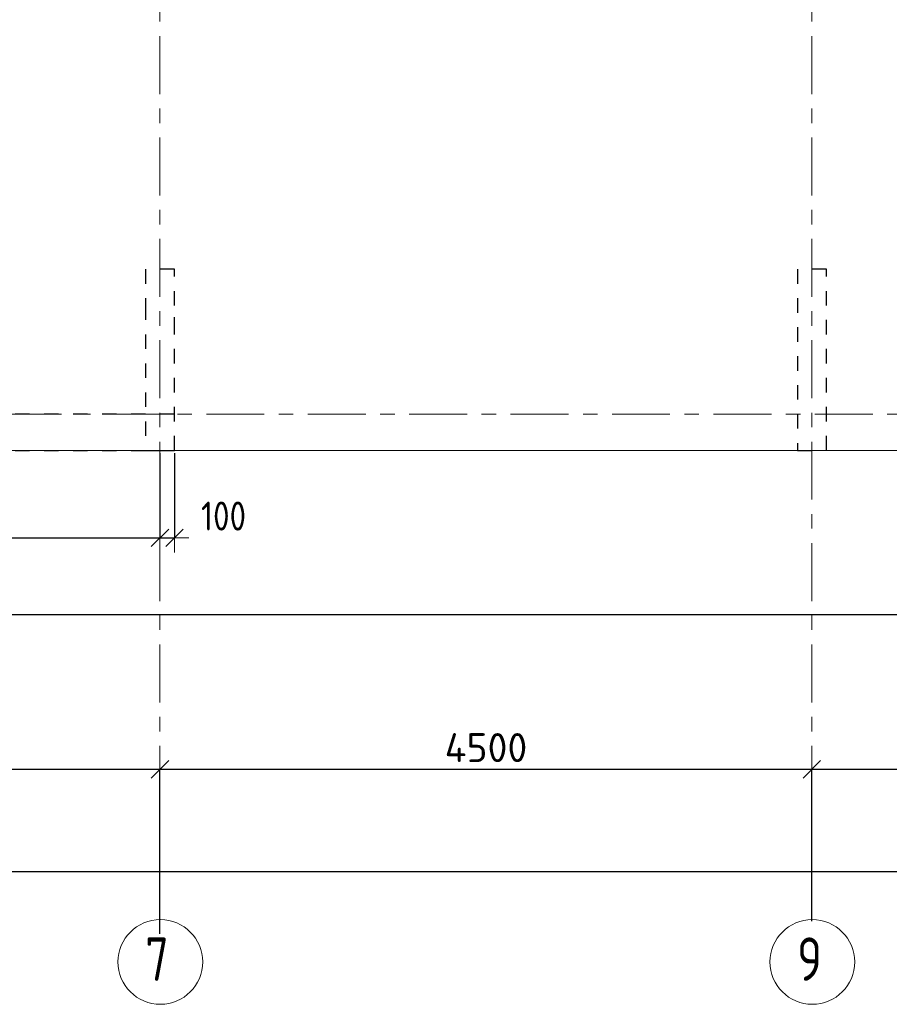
# Model space of a CAD drawing. Header units: metres. Extents: x -38 to 97, y -15 to 21.
# Tile 17 of 139: x 18.48 to 24.48, y -4.07 to 2.72. Entities that reach past the tile are written whole.
import ezdxf

# ---------------------------------------------------------------- set-up
doc = ezdxf.new("R2010")
doc.units = ezdxf.units.M
doc.header["$PDMODE"] = 65
for name, pattern in [('______11', [0.5, 0.4, -0.05, 0, -0.05]), ('______2', [0.054, 0.04, -0.014]), ('______3', [0.1, 0.08, -0.02]), ('______5', [1.1, 0.8, -0.1, 0.1, -0.1])]:
    doc.linetypes.add(name, pattern=pattern)
for name, color, linetype, lineweight in [('XR$2$Осевая линия (1)', 7, '______5', 13), ('XR$2$Размерная линия (1)', 7, 'Continuous', 13), ('XR$3$Балка (1)', 7, '______3', 13), ('XR$3$Перекрытие (1)', 7, 'Continuous', 35), ('XR$4$Размерная линия (1)', 7, 'Continuous', 13), ('XR$5$Размерная линия (1)', 7, 'Continuous', 13)]:
    doc.layers.add(name, color=color, linetype=linetype, lineweight=lineweight)
doc.layers.add('XR$7$Стена_ бетон несущ.', color=7, linetype='Continuous', lineweight=70, true_color=0xb4b496)
doc.styles.add('ISOCPEUR', font='txt')
doc.dimstyles.new('DIMSTYLE_3', dxfattribs={"dimtxt": 0.2, "dimasz": 0.2, "dimexe": 0, "dimexo": 0, "dimgap": 0.1, "dimtad": 2, "dimdec": 0, "dimlfac": 1000, "dimrnd": 5, "dimzin": 12, "dimdsep": 46, "dimtxsty": 'ISOCPEUR', "dimblk1": 'ALL_ML_STRICH', "dimblk2": 'ALL_ML_STRICH', "dimsah": 1, "dimcen": 0, "dimclrd": 7, "dimclre": 256, "dimclrt": 7, "dimadec": 0, "dimazin": 0, "dimtfac": 1, "dimtdec": 0, "dimtix": 1, "dimtmove": 2, "dimatfit": 3, "dimfxl": 0, "dimtzin": 0, "dimlwd": 0, "dimlwe": -3, "dimarcsym": 0})
doc.dimstyles.new('DIMSTYLE_6', dxfattribs={"dimtxt": 0.2, "dimasz": 0.2, "dimexe": 0, "dimexo": 0, "dimgap": 0.1, "dimtad": 2, "dimdec": 0, "dimlfac": 1000, "dimrnd": 5, "dimzin": 12, "dimdsep": 46, "dimtxsty": 'ISOCPEUR', "dimblk1": 'ALL_ML_STRICH', "dimblk2": 'ALL_ML_STRICH', "dimsah": 1, "dimcen": 0, "dimclrd": 7, "dimclre": 256, "dimclrt": 7, "dimadec": 0, "dimazin": 0, "dimtfac": 1, "dimtdec": 0, "dimtix": 1, "dimtmove": 2, "dimatfit": 3, "dimfxl": 0, "dimtvp": 1.2, "dimtzin": 0, "dimlwd": 0, "dimlwe": -3, "dimarcsym": 0})

# ---------------------------------------------------------------- blocks, each defined once
blk = doc.blocks.new('ALL_ML_STRICH')
at = {"color": 0, "linetype": 'ByBlock', "lineweight": -2}
for p, q in [((0, -0.5), (0, 0.5)), ((-1, 0), (0.5, 0)), ((-0.3, -0.3), (0.3, 0.3))]:
    blk.add_line(p, q, dxfattribs=at)
blk = doc.blocks.new('*D12')
at = {"layer": 'DEFPOINTS', "color": 7, "linetype": 'Continuous', "lineweight": 13, "transparency": 33554687}
for p in [(0.5, -3.1033), (0.5, -3.1563), (61.6, -3.1401)]:
    blk.add_point(p, dxfattribs=at)
at = {"layer": 'XR$2$Размерная линия (1)', "color": 9, "linetype": 'Continuous', "lineweight": -2, "true_color": 0xc7c7c7, "transparency": 33554687}
for p, q in [((0.5, -3.1233), (0.5, -3.1563)), ((61.6, -3.1563), (61.6, -3.1563))]:
    blk.add_line(p, q, dxfattribs=at)
at = {"layer": 'XR$2$Размерная линия (1)', "color": 7, "linetype": 'Continuous', "lineweight": -2, "transparency": 33554687}
blk.add_line((0.5, -3.1563), (61.6, -3.1563), dxfattribs=at)
at = {"layer": 'XR$2$Размерная линия (1)', "color": 7, "linetype": 'Continuous', "lineweight": 13, "transparency": 33554687, "xscale": 0.2, "yscale": 0.2, "zscale": 0.2, "rotation": 180}
blk.add_blockref('ALL_ML_STRICH', (0.5, -3.1563), dxfattribs=at)
at = {"layer": 'XR$2$Размерная линия (1)', "color": 7, "linetype": 'Continuous', "lineweight": 13, "transparency": 33554687, "xscale": 0.2, "yscale": 0.2, "zscale": 0.2}
blk.add_blockref('ALL_ML_STRICH', (61.6, -3.1563), dxfattribs=at)
at = {"layer": 'XR$2$Размерная линия (1)', "color": 7, "linetype": 'Continuous', "lineweight": 13, "transparency": 33554687, "insert": (31.1, -3.0063), "char_height": 0.2, "width": 1, "attachment_point": 5, "style": 'ISOCPEUR'}
blk.add_mtext('\\A1;{61100}', dxfattribs=at)
blk = doc.blocks.new('*D16')
at = {"layer": 'DEFPOINTS', "color": 7, "linetype": 'Continuous', "lineweight": 13, "transparency": 33554687}
for p in [(13.75, -2.452), (13.75, -3.5132), (19.45, -3.6075)]:
    blk.add_point(p, dxfattribs=at)
at = {"layer": 'XR$2$Размерная линия (1)', "color": 9, "linetype": 'Continuous', "lineweight": -2, "true_color": 0xc7c7c7, "transparency": 33554687}
for p, q in [((13.75, -3.4932), (13.75, -2.452)), ((19.45, -3.5875), (19.45, -2.452))]:
    blk.add_line(p, q, dxfattribs=at)
at = {"layer": 'XR$2$Размерная линия (1)', "color": 7, "linetype": 'Continuous', "lineweight": -2, "transparency": 33554687}
blk.add_line((13.75, -2.452), (19.45, -2.452), dxfattribs=at)
at = {"layer": 'XR$2$Размерная линия (1)', "color": 7, "linetype": 'Continuous', "lineweight": 13, "transparency": 33554687, "xscale": 0.2, "yscale": 0.2, "zscale": 0.2, "rotation": 180}
blk.add_blockref('ALL_ML_STRICH', (13.75, -2.452), dxfattribs=at)
at = {"layer": 'XR$2$Размерная линия (1)', "color": 7, "linetype": 'Continuous', "lineweight": 13, "transparency": 33554687, "xscale": 0.2, "yscale": 0.2, "zscale": 0.2}
blk.add_blockref('ALL_ML_STRICH', (19.45, -2.452), dxfattribs=at)
at = {"layer": 'XR$2$Размерная линия (1)', "color": 7, "linetype": 'Continuous', "lineweight": 13, "transparency": 33554687, "insert": (16.61, -2.302), "char_height": 0.2, "width": 0.8, "attachment_point": 5, "style": 'ISOCPEUR'}
blk.add_mtext('\\A1;{5700}', dxfattribs=at)
blk = doc.blocks.new('*D17')
at = {"layer": 'DEFPOINTS', "color": 7, "linetype": 'Continuous', "lineweight": 13, "transparency": 33554687}
for p in [(19.45, -2.452), (23.95, -3.5208), (19.45, -3.6075)]:
    blk.add_point(p, dxfattribs=at)
at = {"layer": 'XR$2$Размерная линия (1)', "color": 9, "linetype": 'Continuous', "lineweight": -2, "true_color": 0xc7c7c7, "transparency": 33554687}
for p, q in [((19.45, -3.5875), (19.45, -2.452)), ((23.95, -3.5008), (23.95, -2.452))]:
    blk.add_line(p, q, dxfattribs=at)
at = {"layer": 'XR$2$Размерная линия (1)', "color": 7, "linetype": 'Continuous', "lineweight": -2, "transparency": 33554687}
blk.add_line((19.45, -2.452), (23.95, -2.452), dxfattribs=at)
at = {"layer": 'XR$2$Размерная линия (1)', "color": 7, "linetype": 'Continuous', "lineweight": 13, "transparency": 33554687, "xscale": 0.2, "yscale": 0.2, "zscale": 0.2, "rotation": 180}
blk.add_blockref('ALL_ML_STRICH', (19.45, -2.452), dxfattribs=at)
at = {"layer": 'XR$2$Размерная линия (1)', "color": 7, "linetype": 'Continuous', "lineweight": 13, "transparency": 33554687, "xscale": 0.2, "yscale": 0.2, "zscale": 0.2}
blk.add_blockref('ALL_ML_STRICH', (23.95, -2.452), dxfattribs=at)
at = {"layer": 'XR$2$Размерная линия (1)', "color": 7, "linetype": 'Continuous', "lineweight": 13, "transparency": 33554687, "insert": (21.7, -2.302), "char_height": 0.2, "width": 0.8, "attachment_point": 5, "style": 'ISOCPEUR'}
blk.add_mtext('\\A1;{4500}', dxfattribs=at)
blk = doc.blocks.new('*D18')
at = {"layer": 'DEFPOINTS', "color": 7, "linetype": 'Continuous', "lineweight": 13, "transparency": 33554687}
for p in [(23.95, -2.452), (23.95, -3.5208), (28.45, -3.6233)]:
    blk.add_point(p, dxfattribs=at)
at = {"layer": 'XR$2$Размерная линия (1)', "color": 9, "linetype": 'Continuous', "lineweight": -2, "true_color": 0xc7c7c7, "transparency": 33554687}
for p, q in [((23.95, -3.5008), (23.95, -2.452)), ((28.45, -3.6033), (28.45, -2.452))]:
    blk.add_line(p, q, dxfattribs=at)
at = {"layer": 'XR$2$Размерная линия (1)', "color": 7, "linetype": 'Continuous', "lineweight": -2, "transparency": 33554687}
blk.add_line((23.95, -2.452), (28.45, -2.452), dxfattribs=at)
at = {"layer": 'XR$2$Размерная линия (1)', "color": 7, "linetype": 'Continuous', "lineweight": 13, "transparency": 33554687, "xscale": 0.2, "yscale": 0.2, "zscale": 0.2, "rotation": 180}
blk.add_blockref('ALL_ML_STRICH', (23.95, -2.452), dxfattribs=at)
at = {"layer": 'XR$2$Размерная линия (1)', "color": 7, "linetype": 'Continuous', "lineweight": 13, "transparency": 33554687, "xscale": 0.2, "yscale": 0.2, "zscale": 0.2}
blk.add_blockref('ALL_ML_STRICH', (28.45, -2.452), dxfattribs=at)
at = {"layer": 'XR$2$Размерная линия (1)', "color": 7, "linetype": 'Continuous', "lineweight": 13, "transparency": 33554687, "insert": (26.2, -2.302), "char_height": 0.2, "width": 0.8, "attachment_point": 5, "style": 'ISOCPEUR'}
blk.add_mtext('\\A1;{4500}', dxfattribs=at)
blk = doc.blocks.new('*D132')
at = {"layer": 'DEFPOINTS', "color": 7, "linetype": 'Continuous', "lineweight": 13, "transparency": 33554687}
for p in [(19.45, -0.2498), (13.75, -0.6306), (13.75, -0.8542)]:
    blk.add_point(p, dxfattribs=at)
at = {"layer": 'XR$4$Размерная линия (1)', "color": 9, "linetype": 'Continuous', "lineweight": -2, "true_color": 0xc7c7c7, "transparency": 33554687}
for p, q in [((19.45, -0.2698), (19.45, -0.8542)), ((13.75, -0.6506), (13.75, -0.8542))]:
    blk.add_line(p, q, dxfattribs=at)
at = {"layer": 'XR$4$Размерная линия (1)', "color": 7, "linetype": 'Continuous', "lineweight": -2, "transparency": 33554687}
blk.add_line((13.75, -0.8542), (19.45, -0.8542), dxfattribs=at)
at = {"layer": 'XR$4$Размерная линия (1)', "color": 7, "linetype": 'Continuous', "lineweight": 13, "transparency": 33554687, "xscale": 0.2, "yscale": 0.2, "zscale": 0.2, "rotation": 180}
blk.add_blockref('ALL_ML_STRICH', (13.75, -0.8542), dxfattribs=at)
at = {"layer": 'XR$4$Размерная линия (1)', "color": 7, "linetype": 'Continuous', "lineweight": 13, "transparency": 33554687, "xscale": 0.2, "yscale": 0.2, "zscale": 0.2}
blk.add_blockref('ALL_ML_STRICH', (19.45, -0.8542), dxfattribs=at)
at = {"layer": 'XR$4$Размерная линия (1)', "color": 7, "linetype": 'Continuous', "lineweight": 13, "transparency": 33554687, "insert": (16.6083, -0.7042), "char_height": 0.2, "width": 0.666667, "attachment_point": 5, "style": 'ISOCPEUR'}
blk.add_mtext('\\W0.83;\\A1;{5700}', dxfattribs=at)
blk = doc.blocks.new('*D133')
at = {"layer": 'DEFPOINTS', "color": 7, "linetype": 'Continuous', "lineweight": 13, "transparency": 33554687}
for p in [(19.45, -0.2498), (19.55, -0.25), (19.45, -0.8542)]:
    blk.add_point(p, dxfattribs=at)
at = {"layer": 'XR$4$Размерная линия (1)', "color": 9, "linetype": 'Continuous', "lineweight": -2, "true_color": 0xc7c7c7, "transparency": 33554687}
for p, q in [((19.45, -0.2698), (19.45, -0.8542)), ((19.55, -0.27), (19.55, -0.8542))]:
    blk.add_line(p, q, dxfattribs=at)
at = {"layer": 'XR$4$Размерная линия (1)', "color": 7, "linetype": 'Continuous', "lineweight": -2, "transparency": 33554687}
blk.add_line((19.45, -0.8542), (19.55, -0.8542), dxfattribs=at)
at = {"layer": 'XR$4$Размерная линия (1)', "color": 7, "linetype": 'Continuous', "lineweight": 13, "transparency": 33554687, "xscale": 0.2, "yscale": 0.2, "zscale": 0.2, "rotation": 180}
blk.add_blockref('ALL_ML_STRICH', (19.45, -0.8542), dxfattribs=at)
at = {"layer": 'XR$4$Размерная линия (1)', "color": 7, "linetype": 'Continuous', "lineweight": 13, "transparency": 33554687, "xscale": 0.2, "yscale": 0.2, "zscale": 0.2}
blk.add_blockref('ALL_ML_STRICH', (19.55, -0.8542), dxfattribs=at)
at = {"layer": 'XR$4$Размерная линия (1)', "color": 7, "linetype": 'Continuous', "lineweight": 13, "transparency": 33554687, "insert": (19.8886, -0.7036), "char_height": 0.2, "width": 0.5, "attachment_point": 5, "style": 'ISOCPEUR'}
blk.add_mtext('\\W0.83;\\A1;{100}', dxfattribs=at)
blk = doc.blocks.new('*D156')
at = {"layer": 'DEFPOINTS', "color": 7, "linetype": 'Continuous', "lineweight": 13, "transparency": 33554687}
for p in [(0.25, -0.25), (32.675, -0.2502), (0.25, -1.3822)]:
    blk.add_point(p, dxfattribs=at)
at = {"layer": 'XR$4$Размерная линия (1)', "color": 9, "linetype": 'Continuous', "lineweight": -2, "true_color": 0xc7c7c7, "transparency": 33554687}
for p, q in [((0.25, -0.27), (0.25, -1.3822)), ((32.675, -0.2702), (32.675, -1.3822))]:
    blk.add_line(p, q, dxfattribs=at)
at = {"layer": 'XR$4$Размерная линия (1)', "color": 7, "linetype": 'Continuous', "lineweight": -2, "transparency": 33554687}
blk.add_line((0.25, -1.3822), (32.675, -1.3822), dxfattribs=at)
at = {"layer": 'XR$4$Размерная линия (1)', "color": 7, "linetype": 'Continuous', "lineweight": 13, "transparency": 33554687, "xscale": 0.2, "yscale": 0.2, "zscale": 0.2, "rotation": 180}
blk.add_blockref('ALL_ML_STRICH', (0.25, -1.3822), dxfattribs=at)
at = {"layer": 'XR$4$Размерная линия (1)', "color": 7, "linetype": 'Continuous', "lineweight": 13, "transparency": 33554687, "xscale": 0.2, "yscale": 0.2, "zscale": 0.2}
blk.add_blockref('ALL_ML_STRICH', (32.675, -1.3822), dxfattribs=at)
at = {"layer": 'XR$4$Размерная линия (1)', "color": 7, "linetype": 'Continuous', "lineweight": 13, "transparency": 33554687, "insert": (16.4625, -1.2322), "char_height": 0.2, "width": 1, "attachment_point": 5, "style": 'ISOCPEUR'}
blk.add_mtext('\\A1;{32425}', dxfattribs=at)
blk = doc.blocks.new('*D466')
at = {"layer": 'DEFPOINTS', "color": 7, "linetype": 'Continuous', "lineweight": 13, "transparency": 33554687}
for p in [(19.45, -0.2498), (13.75, -0.6306), (13.75, -0.8542)]:
    blk.add_point(p, dxfattribs=at)
at = {"layer": 'XR$5$Размерная линия (1)', "color": 9, "linetype": 'Continuous', "lineweight": -2, "true_color": 0xc7c7c7, "transparency": 33554687}
for p, q in [((19.45, -0.2698), (19.45, -0.8542)), ((13.75, -0.6506), (13.75, -0.8542))]:
    blk.add_line(p, q, dxfattribs=at)
at = {"layer": 'XR$5$Размерная линия (1)', "color": 7, "linetype": 'Continuous', "lineweight": -2, "transparency": 33554687}
blk.add_line((13.75, -0.8542), (19.45, -0.8542), dxfattribs=at)
at = {"layer": 'XR$5$Размерная линия (1)', "color": 7, "linetype": 'Continuous', "lineweight": 13, "transparency": 33554687, "xscale": 0.2, "yscale": 0.2, "zscale": 0.2, "rotation": 180}
blk.add_blockref('ALL_ML_STRICH', (13.75, -0.8542), dxfattribs=at)
at = {"layer": 'XR$5$Размерная линия (1)', "color": 7, "linetype": 'Continuous', "lineweight": 13, "transparency": 33554687, "xscale": 0.2, "yscale": 0.2, "zscale": 0.2}
blk.add_blockref('ALL_ML_STRICH', (19.45, -0.8542), dxfattribs=at)
at = {"layer": 'XR$5$Размерная линия (1)', "color": 7, "linetype": 'Continuous', "lineweight": 13, "transparency": 33554687, "insert": (16.6083, -0.7042), "char_height": 0.2, "width": 0.666667, "attachment_point": 5, "style": 'ISOCPEUR'}
blk.add_mtext('\\W0.83;\\A1;{5700}', dxfattribs=at)
blk = doc.blocks.new('*D467')
at = {"layer": 'DEFPOINTS', "color": 7, "linetype": 'Continuous', "lineweight": 13, "transparency": 33554687}
for p in [(19.45, -0.2498), (19.55, -0.25), (19.45, -0.8542)]:
    blk.add_point(p, dxfattribs=at)
at = {"layer": 'XR$5$Размерная линия (1)', "color": 9, "linetype": 'Continuous', "lineweight": -2, "true_color": 0xc7c7c7, "transparency": 33554687}
for p, q in [((19.45, -0.2698), (19.45, -0.8542)), ((19.55, -0.27), (19.55, -0.8542))]:
    blk.add_line(p, q, dxfattribs=at)
at = {"layer": 'XR$5$Размерная линия (1)', "color": 7, "linetype": 'Continuous', "lineweight": -2, "transparency": 33554687}
blk.add_line((19.45, -0.8542), (19.55, -0.8542), dxfattribs=at)
at = {"layer": 'XR$5$Размерная линия (1)', "color": 7, "linetype": 'Continuous', "lineweight": 13, "transparency": 33554687, "xscale": 0.2, "yscale": 0.2, "zscale": 0.2, "rotation": 180}
blk.add_blockref('ALL_ML_STRICH', (19.45, -0.8542), dxfattribs=at)
at = {"layer": 'XR$5$Размерная линия (1)', "color": 7, "linetype": 'Continuous', "lineweight": 13, "transparency": 33554687, "xscale": 0.2, "yscale": 0.2, "zscale": 0.2}
blk.add_blockref('ALL_ML_STRICH', (19.55, -0.8542), dxfattribs=at)
at = {"layer": 'XR$5$Размерная линия (1)', "color": 7, "linetype": 'Continuous', "lineweight": 13, "transparency": 33554687, "insert": (19.8886, -0.7036), "char_height": 0.2, "width": 0.5, "attachment_point": 5, "style": 'ISOCPEUR'}
blk.add_mtext('\\W0.83;\\A1;{100}', dxfattribs=at)

msp = doc.modelspace()

# ---------------------------------------------------------------- linework, layer by layer
at = {"layer": 'XR$2$Осевая линия (1)', "color": 253, "linetype": '______11', "lineweight": 13, "true_color": 0xa0a0a0, "transparency": 33554687}
for p, q in [((19.45, -3.39), (19.45, 8.13)), ((23.95, -3.39), (23.95, 8.13)), ((-2.63, 0), (62.6, 0))]:
    msp.add_line(p, q, dxfattribs=at)
at = {"layer": 'XR$2$Осевая линия (1)', "color": 7, "linetype": 'Continuous', "lineweight": 13, "transparency": 33554687}
for centre in [(19.4524, -3.7819), (23.9524, -3.7819)]:
    msp.add_circle(centre, 0.2924, dxfattribs=at)
at = {"layer": 'XR$3$Балка (1)', "color": 7, "linetype": '______2', "lineweight": 25, "transparency": 33554687}
for p, q in [((19.55, 0), (13.6501, 0)), ((19.55, -0.25), (19.55, 0)), ((13.6501, -0.25), (19.55, -0.25))]:
    msp.add_line(p, q, dxfattribs=at)
at = {"layer": 'XR$3$Перекрытие (1)', "color": 7, "linetype": 'Continuous', "lineweight": 13, "transparency": 33554687}
for p, q in [((13.6501, -0.25), (19.55, -0.25)), ((19.55, -0.25), (32.675, -0.2502))]:
    msp.add_line(p, q, dxfattribs=at)
at = {"layer": 'XR$7$Стена_ бетон несущ.', "color": 253, "linetype": '______2', "lineweight": -3, "true_color": 0xa0a0a0, "transparency": 33554687}
for p, q in [((19.55, 1), (19.35, 1)), ((19.35, 1), (19.35, 0.75)), ((19.55, 0.75), (19.55, 1)), ((24.05, 1), (23.85, 1)), ((23.85, 1), (23.85, -0.25)), ((24.05, -0.25), (24.05, 1)), ((19.35, 0.75), (19.35, -0.25)), ((19.55, 0.5702), (19.55, 0.75)), ((19.55, -0.25), (19.55, 0.5702)), ((19.35, -0.25), (19.55, -0.25)), ((23.85, -0.25), (24.05, -0.25))]:
    msp.add_line(p, q, dxfattribs=at)

# ---------------------------------------------------------------- texts
at = {"layer": 'XR$2$Осевая линия (1)', "color": 7, "linetype": 'Continuous', "lineweight": 13, "transparency": 33554687, "char_height": 0.3, "width": 0.326407, "attachment_point": 7, "style": 'ISOCPEUR'}
for s, insert in [('\\W0.78;7', (19.3474, -3.9124)), ('\\W0.78;9', (23.8474, -3.9124))]:
    msp.add_mtext(s, dxfattribs=dict(at, insert=insert))

# ---------------------------------------------------------------- dimensions: what is measured, and where the dimension line sits
at = {"layer": 'XR$2$Размерная линия (1)', "color": 7, "linetype": 'Continuous', "lineweight": 13, "transparency": 33554687}
for base, p1, p2, picture, middle in [((19.45, -2.452), (13.75, -3.4932), (19.45, -3.5875), '*D16', (16.61, -2.302)), ((23.95, -2.452), (19.45, -3.5875), (23.95, -3.5008), '*D17', (21.7, -2.302)), ((28.45, -2.452), (23.95, -3.5008), (28.45, -3.6033), '*D18', (26.2, -2.302)), ((61.6, -3.1563), (0.5, -3.1233), (61.6, -3.1563), '*D12', (31.1, -3.0063))]:
    dim = msp.add_linear_dim(base=base, p1=p1, p2=p2, dimstyle='DIMSTYLE_3', override={"dimpost": '<>', "dimclrd": 7, "dimclre": 9, "dimclrt": 7, "dimlwd": 0, "dimlwe": 65533}, dxfattribs=at)
    dim.commit()
    dim.dimension.update_dxf_attribs({"geometry": picture, "text_midpoint": middle, "dimtype": 160})
at = {"layer": 'XR$4$Размерная линия (1)', "color": 7, "linetype": 'Continuous', "lineweight": 13, "transparency": 33554687}
for base, p1, p2, dimstyle, picture, middle in [((32.675, -1.3822), (0.25, -0.27), (32.675, -0.2702), 'DIMSTYLE_3', '*D156', (16.4625, -1.2322)), ((19.45, -0.8542), (13.75, -0.6506), (19.45, -0.2698), 'DIMSTYLE_3', '*D132', (16.6083, -0.7042)), ((19.55, -0.8542), (19.45, -0.2698), (19.55, -0.27), 'DIMSTYLE_6', '*D133', (19.8886, -0.7036))]:
    dim = msp.add_linear_dim(base=base, p1=p1, p2=p2, dimstyle=dimstyle, override={"dimpost": '<>', "dimclrd": 7, "dimclre": 9, "dimclrt": 7, "dimlwd": 0, "dimlwe": 65533}, dxfattribs=at)
    dim.commit()
    dim.dimension.update_dxf_attribs({"geometry": picture, "text_midpoint": middle, "dimtype": 160})
at = {"layer": 'XR$5$Размерная линия (1)', "color": 7, "linetype": 'Continuous', "lineweight": 13, "transparency": 33554687}
for base, p1, p2, dimstyle, picture, middle in [((19.45, -0.8542), (13.75, -0.6506), (19.45, -0.2698), 'DIMSTYLE_3', '*D466', (16.6083, -0.7042)), ((19.55, -0.8542), (19.45, -0.2698), (19.55, -0.27), 'DIMSTYLE_6', '*D467', (19.8886, -0.7036))]:
    dim = msp.add_linear_dim(base=base, p1=p1, p2=p2, dimstyle=dimstyle, override={"dimpost": '<>', "dimclrd": 7, "dimclre": 9, "dimclrt": 7, "dimlwd": 0, "dimlwe": 65533}, dxfattribs=at)
    dim.commit()
    dim.dimension.update_dxf_attribs({"geometry": picture, "text_midpoint": middle, "dimtype": 160})

doc.saveas('drawing.dxf')
